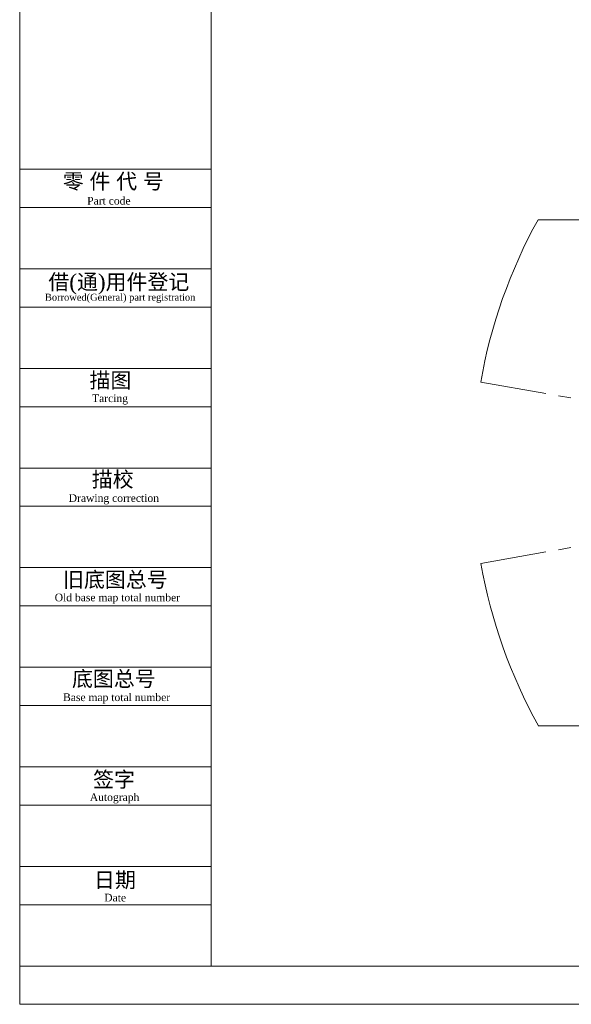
# Model space of a CAD drawing. Header units: millimetres. Extents: x 739 to 2419, y 424 to 1092.
# Tile 1 of 58: x 1612 to 1750, y 522 to 768. Entities that reach past the tile are written whole.
import ezdxf
from ezdxf.enums import TextEntityAlignment as Align

# ---------------------------------------------------------------- set-up
doc = ezdxf.new("R2010")
doc.units = ezdxf.units.MM
doc.linetypes.add('CENTER2', pattern=[28.575, 19.05, -3.175, 3.175, -3.175])
doc.layers.add('10', color=7, linetype='Continuous')
doc.layers.add('6文字层', color=3, linetype='Continuous')
doc.layers.add('5', color=7, linetype='Continuous', lineweight=35)
doc.styles.get("Standard").update_dxf_attribs({"font": 'times.ttf'})

msp = doc.modelspace()

# ---------------------------------------------------------------- linework, layer by layer
at = {"lineweight": 5}
for p, q in [((1742.070201, 718.249916), (1971.162267, 718.249916)), ((1742.070201, 591.455386), (1971.162267, 591.455386))]:
    msp.add_line(p, q, dxfattribs=at)
for start, end in [(151.07146297, 170.03880214), (190.03880214, 209.01861197)]:
    msp.add_arc((1856.616234, 654.942651), 130.876291, start, end, dxfattribs=at)
at = {"layer": '5', "lineweight": 5}
for p, q in [((1612.226852, 1091.878042), (1612.226852, 521.639842)), ((1660.2267, 1082.278072), (1660.2267, 531.239811)), ((1660.2267, 730.919181), (1612.226852, 730.919181)), ((1660.2267, 721.319211), (1612.226852, 721.319211)), ((1660.2267, 705.95926), (1612.226852, 705.95926)), ((1660.2267, 696.35929), (1612.226852, 696.35929)), ((1660.2267, 680.999339), (1612.226852, 680.999339)), ((1660.2267, 671.399369), (1612.226852, 671.399369)), ((1660.2267, 656.039418), (1612.226852, 656.039418)), ((1660.2267, 646.439448), (1612.226852, 646.439448)), ((1660.2267, 631.079496), (1612.226852, 631.079496)), ((1660.2267, 621.479527), (1612.226852, 621.479527)), ((1660.2267, 606.119575), (1612.226852, 606.119575)), ((1660.2267, 596.519605), (1612.226852, 596.519605)), ((1660.2267, 581.159654), (1612.226852, 581.159654)), ((1660.2267, 571.559684), (1612.226852, 571.559684)), ((1660.2267, 556.199733), (1612.226852, 556.199733)), ((1660.2267, 546.599763), (1612.226852, 546.599763)), ((2409.024337, 531.239811), (1612.226852, 531.239811)), ((1612.226852, 521.639842), (2418.624306, 521.639842))]:
    msp.add_line(p, q, dxfattribs=at)
at = {"layer": '5', "color": 1, "linetype": 'CENTER2', "lineweight": 5}
for q in [(1727.712887, 677.581789), (1727.743669, 632.128941)]:
    msp.add_line((1856.616234, 654.852651), q, dxfattribs=at)

# ---------------------------------------------------------------- texts
at = {"layer": '10', "color": 7, "lineweight": 5, "char_height": 3.8399879, "attachment_point": 2}
for s, insert in [('零 件 代 号', (1635.674811, 729.832824)), ('借(通)用件登记', (1637.051016, 704.608413)), ('描图', (1634.963292, 679.960719)), ('描校', (1635.523942, 655.11007)), ('旧底图总号', (1636.185047, 630.00109)), ('底图总号', (1635.800474, 605.143048)), ('签字', (1635.852338, 579.915388)), ('日期', (1636.091629, 554.73857))]:
    msp.add_mtext(s, dxfattribs=dict(at, insert=insert))
at = {"layer": '6文字层', "color": 0, "lineweight": 5}
for s, height, p in [('Part code', 1.9199939, (1634.567023, 723.986764)), ('Borrowed(General) part registration', 1.72799455, (1637.391256, 699.717894)), ('Tarcing', 1.9199939, (1634.857521, 674.483922)), ('Drawing correction', 1.91999394, (1635.811494, 649.477165)), (' Old base map total number', 1.91999394, (1636.332133, 624.5594)), ('Base map total number', 1.91999394, (1636.501763, 599.553743)), ('Autograph', 1.9199939, (1635.990944, 574.521263)), ('Date', 1.9199939, (1636.136929, 549.33934))]:
    msp.add_text(s, height=height, dxfattribs=at).set_placement(p, align=Align.TOP_CENTER)

doc.saveas('drawing.dxf')
